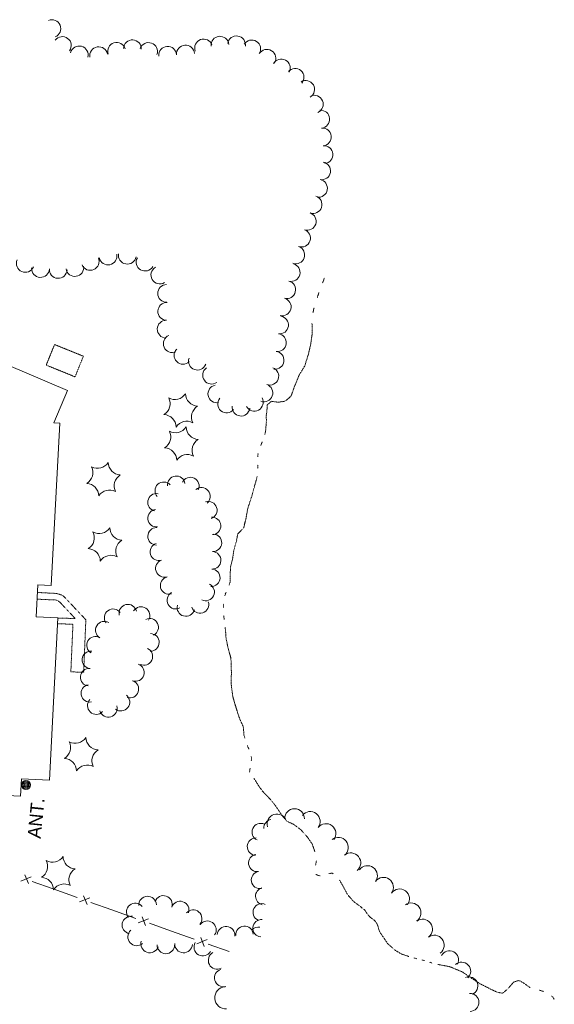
# Model space of a CAD drawing. Extents: x 189735 to 193282, y 257149 to 260388.
# Tile 23 of 31: x 191249 to 191490, y 259166 to 259609. Entities that reach past the tile are written whole.
import ezdxf
from ezdxf.enums import TextEntityAlignment as Align

# ---------------------------------------------------------------- set-up
doc = ezdxf.new("R2010")
doc.units = 0
doc.header["$MEASUREMENT"] = 0
doc.linetypes.add('Wisdot5', pattern=[0.1, 0.05, -0.05])
doc.linetypes.add('Wisdot6', pattern=[0.375, 0.125, -0.0625, 0.03125, -0.0625, 0.03125, -0.0625])
for name, color, linetype, lineweight in [('E_LAND_Vegetation', 3, 'Continuous', 15), ('E_MISCPROP', 30, 'Continuous', 15), ('E_MISCPROP_HvyLine', 241, 'Continuous', 25), ('E_MISCPROP_Railing', 30, 'Continuous', 15), ('E_PATH_Sidewalk', 2, 'Wisdot5', 15), ('E_WTR', 4, 'Wisdot6', 15)]:
    doc.layers.add(name, color=color, linetype=linetype, lineweight=lineweight)
doc.styles.add('Style-IGR_FONT_0', font='IGR_FONT_0.shx')

# ---------------------------------------------------------------- blocks, each defined once
blk = doc.blocks.new('POLE_2')
at = {"layer": 'E_MISCPROP', "lineweight": 0}
for centre, radius in [((-0.01, 0.02), 2.02), ((-0.01, 0.03), 1.52), ((0, -0.01), 1.01), ((0, 0), 0.502)]:
    blk.add_circle(centre, radius, dxfattribs=at)
blk = doc.blocks.new('ANT_1')
at = {"layer": 'E_MISCPROP', "lineweight": 0, "style": 'Style-IGR_FONT_0'}
blk.add_text('ANT.', height=6, rotation=359.9999, dxfattribs=at).set_placement((0.55, 2.61), align=Align.MIDDLE_LEFT)
blk = doc.blocks.new('PINEL')
at = {"layer": 'E_LAND_Vegetation', "lineweight": 0}
for centre, start, end in [((-8.23, 7.26), 275.2112, 0.9761), ((2.17, 10.66), 215.2112, 300.9761), ((10.31, 3.35), 155.2112, 240.9761), ((-10.49, -3.45), 335.2112, 60.9761), ((8.05, -7.36), 95.2112, 180.9761), ((-2.35, -10.75), 35.2112, 120.9761)]:
    blk.add_arc(centre, 5.72, start, end, dxfattribs=at)

msp = doc.modelspace()

# ---------------------------------------------------------------- linework, layer by layer
at = {"layer": 'E_LAND_Vegetation', "lineweight": 0}
for centre, radius, start, end in [((191263.91, 259605.38), 4.02, 292.4481, 112.4328), ((191268.61, 259597.79), 4.02, 323.4581, 143.4428), ((191300.13, 259596.3), 4.02, 356.9807, 176.9654), ((191332.17, 259596.65), 4.02, 20.2273, 200.212), ((191339.51, 259597.92), 4.02, 5.5426, 185.5272), ((191346.97, 259598.08), 4.02, 351.2617, 171.2464), ((191353.81, 259596.24), 4.02, 328.2882, 148.2729), ((191276.22, 259593.54), 4.02, 345.262, 165.2467), ((191284.97, 259593.19), 4.02, 9.6768, 189.6615), ((191293.04, 259595.13), 4.02, 17.3575, 197.3422), ((191307.4, 259595.08), 4.02, 340.689, 160.6737), ((191315.98, 259593.36), 4.02, 4.1451, 184.1298), ((191324, 259593.94), 4.02, 4.1451, 184.1298), ((191360.65, 259592.01), 4.02, 328.2882, 148.2729), ((191367.16, 259587.73), 4, 331.7355, 151.7202), ((191373.34, 259583.45), 4, 319.8336, 139.8183), ((191378.1, 259578.05), 4, 300.7593, 120.744), ((191382, 259571.38), 4, 293.574, 113.5587), ((191384.88, 259564.66), 4, 275.2846, 95.2692), ((191385.61, 259556.7), 4, 275.2846, 95.2692), ((191386.35, 259548.74), 4, 275.2846, 95.2692), ((191385.24, 259541.4), 4, 260.1662, 80.1509), ((191383.87, 259533.52), 4, 260.1662, 80.1509), ((191381.39, 259526.26), 4, 251.2939, 71.2786), ((191378.83, 259518.7), 4, 250.9634, 70.948), ((191376.22, 259511.15), 4, 250.9634, 70.948), ((191373.61, 259503.59), 4, 250.9634, 70.948), ((191281.16, 259500.67), 4, 203.5149, 23.4995), ((191289.17, 259503.08), 4, 192.3753, 12.36), ((191297.82, 259503.45), 4, 169.9768, 349.9615), ((191305.83, 259500.35), 4, 150.2409, 330.2255), ((191251.99, 259499.76), 4, 156.5825, 336.5672), ((191274.24, 259497.93), 4, 188.9942, 8.9788), ((191312.49, 259494.57), 4, 120.544, 300.5287), ((191371.56, 259495.69), 4, 255.5156, 75.5003), ((191258.79, 259497.5), 4, 176.8905, 356.8751), ((191266.77, 259497.07), 4, 176.8905, 356.8751), ((191315.52, 259486.28), 4, 90.801, 270.7857), ((191369.55, 259487.95), 4, 255.5156, 75.5003), ((191315.59, 259478.19), 4, 88.2227, 268.2074), ((191367.55, 259480.21), 4, 255.5156, 75.5003), ((191366.34, 259472.05), 4, 262.8077, 82.7924), ((191315.34, 259470.2), 4, 88.2227, 268.2074), ((191318.08, 259463.7), 4, 113.2652, 293.2499), ((191365.33, 259464.12), 4, 262.8077, 82.7924), ((191322.89, 259458.42), 4, 134.894, 314.8786), ((191364.33, 259456.19), 4, 262.8077, 82.7924), ((191329.38, 259455.79), 4, 160.2449, 340.2296), ((191335.76, 259449.52), 4, 125.8002, 305.7849), ((191361.96, 259449.05), 4, 250.3878, 70.3724), ((191338.14, 259441.06), 4, 101.168, 281.1527), ((191359.28, 259441.51), 4, 250.3878, 70.3724), ((191342.49, 259436.54), 4, 140.5431, 320.5277), ((191354.98, 259437.32), 4, 208.7186, 28.7033), ((191348.97, 259435.11), 4, 172.8035, 352.7882), ((191314.24, 259397.51), 3.93, 42.6235, 222.6082), ((191319.89, 259400.21), 3.93, 7.6074, 187.592), ((191326.23, 259399.64), 3.93, 334.5699, 154.5546), ((191310.95, 259392.29), 3.93, 79.2439, 259.2286), ((191331.23, 259394.99), 3.93, 309.8241, 129.8088), ((191334.29, 259388.76), 3.93, 288.1184, 108.1031), ((191311, 259385.12), 3.93, 96.1031, 276.0878), ((191335.98, 259381.69), 3.93, 273.2647, 93.2494), ((191311, 259377.02), 3.93, 88.9756, 268.9603), ((191336.38, 259374.06), 3.93, 267.3823, 87.367), ((191312.05, 259370.03), 3.93, 108.1413, 288.126), ((191336.02, 259366.22), 3.93, 267.3823, 87.367), ((191314.5, 259362.57), 3.93, 108.1413, 288.126), ((191335.66, 259358.37), 3.93, 267.3823, 87.367), ((191316.64, 259354.9), 3.93, 105.1377, 285.1224), ((191319.65, 259348.23), 3.93, 118.6195, 298.6041), ((191333.12, 259351.95), 3.93, 243.7692, 63.7538), ((191330.54, 259346.32), 3.93, 198.009, 17.9937), ((191291.47, 259340.39), 3.95, 36.6535, 216.6382), ((191298.09, 259342.44), 3.95, 12.81, 192.7947), ((191304.04, 259341.36), 3.95, 327.6433, 147.628), ((191324.2, 259344.97), 3.93, 165.1792, 345.1639), ((191287.5, 259334.81), 3.95, 59.9298, 239.9145), ((191307.9, 259336.08), 3.95, 296.6366, 116.6213), ((191283.54, 259327.98), 3.95, 59.9298, 239.9145), ((191308.23, 259329.29), 3.95, 269.2318, 89.2165), ((191281.45, 259321.47), 3.95, 84.4842, 264.4688), ((191305.27, 259322.96), 3.95, 244.6421, 64.6268), ((191280.69, 259313.61), 3.95, 84.4842, 264.4688), ((191301.51, 259315.74), 3.95, 251.5274, 71.5121), ((191299, 259308.25), 3.95, 251.5274, 71.5121), ((191280.97, 259306.38), 3.95, 100.8443, 280.829), ((191283.88, 259300.85), 3.95, 136.4655, 316.4502), ((191294.99, 259302.38), 3.95, 231.7642, 51.7489), ((191289.31, 259299.6), 3.95, 196.3906, 16.3753), ((191373.07, 259249.99), 4.46, 0.0407, 180.0407), ((191373.07, 259249.99), 4.46, 0.0407, 180.0407), ((191365.15, 259247.6), 4.46, 17.3715, 197.3715), ((191365.15, 259247.6), 4.46, 17.3715, 197.3715), ((191380.14, 259248.73), 4.46, 322.3397, 142.3397), ((191357.84, 259243.96), 3.9, 65.0898, 245.0745), ((191357.84, 259243.96), 3.9, 65.0898, 245.0745), ((191357.84, 259243.96), 3.9, 65.0898, 245.0745), ((191363.17, 259245.78), 3.9, 100.3253, 183.4223), ((191387.2, 259243.29), 4.46, 322.3397, 142.3397), ((191355.7, 259237.42), 3.9, 87.3397, 267.3244), ((191355.7, 259237.42), 3.9, 87.3397, 267.3244), ((191355.7, 259237.42), 3.9, 87.3397, 267.3244), ((191392.81, 259237.08), 4.46, 308.6933, 128.6933), ((191356.27, 259230.05), 3.9, 98.0132, 277.9979), ((191356.27, 259230.05), 3.9, 98.0132, 277.9979), ((191356.27, 259230.05), 3.9, 98.0132, 277.9979), ((191398.39, 259230.12), 4.46, 308.6933, 128.6933), ((191405.87, 259224.37), 4.46, 324.0817, 144.0817), ((191357.52, 259222.41), 3.9, 99.9365, 279.9212), ((191357.52, 259222.41), 3.9, 99.9365, 279.9212), ((191357.52, 259222.41), 3.9, 99.9365, 279.9212), ((191413.09, 259219.14), 4.46, 324.0817, 144.0817), ((191359.43, 259215.09), 3.9, 106.3411, 256.6789), ((191359.43, 259215.09), 3.9, 106.3411, 256.6789), ((191359.43, 259215.09), 3.9, 106.3411, 256.6789), ((191306.94, 259211.11), 3.97, 2.4775, 182.4621), ((191306.94, 259211.11), 3.97, 2.4775, 182.4621), ((191306.94, 259211.11), 3.97, 2.4775, 182.4621), ((191314.1, 259211.41), 3.97, 341.4493, 161.434), ((191314.1, 259211.41), 3.97, 341.4493, 161.434), ((191314.1, 259211.41), 3.97, 341.4493, 161.434), ((191420.31, 259213.9), 4.46, 324.0817, 144.0817), ((191301.4, 259208.04), 3.97, 38.5233, 218.508), ((191301.4, 259208.04), 3.97, 38.5233, 218.508), ((191301.4, 259208.04), 3.97, 38.5233, 218.508), ((191321.63, 259208.88), 3.97, 341.4493, 161.434), ((191321.63, 259208.88), 3.97, 341.4493, 161.434), ((191321.63, 259208.88), 3.97, 341.4493, 161.434), ((191358.29, 259207.89), 3.9, 65.0898, 245.0745), ((191358.29, 259207.89), 3.9, 65.0898, 245.0745), ((191425.47, 259207.63), 4.46, 304.7528, 124.7528), ((191299.49, 259202.17), 3.97, 79.056, 259.0407), ((191299.49, 259202.17), 3.97, 79.056, 259.0407), ((191299.49, 259202.17), 3.97, 79.056, 259.0407), ((191327.46, 259205), 3.97, 319.2044, 139.1891), ((191327.46, 259205), 3.97, 319.2044, 139.1891), ((191327.46, 259205), 3.97, 319.2044, 139.1891), ((191333.87, 259200.01), 3.97, 324.4699, 144.4546), ((191333.87, 259200.01), 3.97, 324.4699, 144.4546), ((191333.87, 259200.01), 3.97, 324.4699, 144.4546), ((191342.29, 259197.53), 3.97, 354.8788, 174.8635), ((191342.29, 259197.53), 3.97, 354.8788, 174.8635), ((191342.29, 259197.53), 3.97, 354.8788, 174.8635), ((191350.56, 259197.71), 3.97, 4.8336, 184.8183), ((191350.56, 259197.71), 3.97, 4.8336, 184.8183), ((191350.56, 259197.71), 3.97, 4.8336, 184.8183), ((191356.78, 259197.28), 3.97, 79.734, 136.8094), ((191358.19, 259200.69), 3.9, 85.0898, 265.0745), ((191358.19, 259200.69), 3.9, 85.0898, 265.0745), ((191430.66, 259200.31), 4.46, 306.4055, 126.4055), ((191302.08, 259196.82), 3.97, 132.0603, 312.045), ((191302.08, 259196.82), 3.97, 132.0603, 312.045), ((191302.08, 259196.82), 3.97, 132.0603, 312.045), ((191435.95, 259193.13), 4.46, 306.4055, 126.4055), ((191307.92, 259193.65), 3.97, 161.6366, 341.6213), ((191307.92, 259193.65), 3.97, 161.6366, 341.6213), ((191307.92, 259193.65), 3.97, 161.6366, 341.6213), ((191315.18, 259193.23), 3.97, 178.8217, 358.8064), ((191315.18, 259193.23), 3.97, 178.8217, 358.8064), ((191315.18, 259193.23), 3.97, 178.8217, 358.8064), ((191323.15, 259193.62), 3.97, 177.5569, 357.5416), ((191323.15, 259193.62), 3.97, 177.5569, 357.5416), ((191323.15, 259193.62), 3.97, 177.5569, 357.5416), ((191331.81, 259192.24), 3.97, 150.1437, 330.1284), ((191331.81, 259192.24), 3.97, 150.1437, 330.1284), ((191331.81, 259192.24), 3.97, 150.1437, 330.1284), ((191338.25, 259186.25), 3.97, 118.0263, 298.011), ((191338.25, 259186.25), 3.97, 118.0263, 298.011), ((191338.25, 259186.25), 3.97, 118.0263, 298.011), ((191442.79, 259186.49), 4.08, 332.0558, 152.0558), ((191448.23, 259181.37), 4.08, 313.1943, 133.1943), ((191341.02, 259178.36), 3.97, 105.9416, 285.9262), ((191341.02, 259178.36), 3.97, 105.9416, 285.9262), ((191341.02, 259178.36), 3.97, 105.9416, 285.9262), ((191451.44, 259174.79), 4.08, 291.1103, 111.1103), ((191342.21, 259169.42), 5.01, 93.7631, 273.7631), ((191342.21, 259169.42), 5.01, 93.7631, 273.7631), ((191342.21, 259169.42), 5.01, 93.7631, 273.7631), ((191451.94, 259167.34), 4.08, 271.6009, 91.6009)]:
    msp.add_arc(centre, radius, start, end, dxfattribs=at)
at = {"layer": 'E_MISCPROP_HvyLine', "lineweight": 13, "flags": 128}
for points in [[(191264.76, 259427.99), (191270.97, 259442.53), (191270.97, 259442.53), (191270.97, 259442.53), (191234.18, 259458.21), (191234.18, 259458.21), (191222.2, 259430.19)], [(191264.76, 259427.99), (191267.42, 259427.86), (191267.42, 259427.86), (191267.42, 259427.86), (191263.66, 259354.88), (191263.66, 259354.88), (191257.66, 259355.19), (191256.92, 259340.82), (191256.92, 259340.82), (191256.92, 259340.82), (191266.55, 259340.32), (191266.55, 259340.32), (191262.79, 259267.32), (191262.79, 259267.32), (191250.27, 259267.96), (191249.87, 259260.11), (191249.87, 259260.11), (191222.34, 259261.53)]]:
    msp.add_lwpolyline(points, dxfattribs=at)
at = {"layer": 'E_MISCPROP_Railing', "lineweight": 0}
for p, q in [((191254.6, 259223.76), (191249.99, 259221.95)), ((191253.35, 259220.76), (191251.77, 259224.7)), ((191280.97, 259214.36), (191276.36, 259212.55)), ((191280.97, 259214.36), (191276.36, 259212.55)), ((191279.72, 259211.36), (191278.14, 259215.3)), ((191279.72, 259211.36), (191278.14, 259215.3)), ((191306.08, 259201.96), (191304.51, 259205.9)), ((191306.08, 259201.96), (191304.51, 259205.9)), ((191306.08, 259201.96), (191304.51, 259205.9)), ((191307.34, 259204.96), (191302.73, 259203.15)), ((191307.34, 259204.96), (191302.73, 259203.15)), ((191307.34, 259204.96), (191302.73, 259203.15)), ((191333.71, 259195.57), (191329.1, 259193.75)), ((191333.71, 259195.57), (191329.1, 259193.75)), ((191333.71, 259195.57), (191329.1, 259193.75)), ((191332.45, 259192.56), (191330.88, 259196.5)), ((191332.45, 259192.56), (191330.88, 259196.5)), ((191332.45, 259192.56), (191330.88, 259196.5))]:
    msp.add_line(p, q, dxfattribs=at)
at = {"layer": 'E_MISCPROP_Railing', "lineweight": 0, "flags": 128}
for points in [[(191264.54, 259218.37), (191255.11, 259221.73)], [(191264.54, 259218.37), (191255.11, 259221.73)], [(191275.25, 259214.55), (191264.54, 259218.37)], [(191275.25, 259214.55), (191264.54, 259218.37)], [(191290.91, 259208.97), (191281.48, 259212.33)], [(191290.91, 259208.97), (191281.48, 259212.33)], [(191301.62, 259205.15), (191290.91, 259208.97)], [(191301.62, 259205.15), (191290.91, 259208.97)], [(191301.62, 259205.15), (191290.91, 259208.97)], [(191317.27, 259199.57), (191307.85, 259202.93)], [(191317.27, 259199.57), (191307.85, 259202.93)], [(191317.27, 259199.57), (191307.85, 259202.93)], [(191327.99, 259195.75), (191317.27, 259199.57)], [(191327.99, 259195.75), (191317.27, 259199.57)], [(191327.99, 259195.75), (191317.27, 259199.57)], [(191343.64, 259190.17), (191334.22, 259193.53)], [(191343.64, 259190.17), (191334.22, 259193.53)], [(191343.64, 259190.17), (191334.22, 259193.53)]]:
    msp.add_lwpolyline(points, dxfattribs=at)
at = {"layer": 'E_PATH_Sidewalk', "lineweight": 0, "flags": 128}
msp.add_lwpolyline([(191261.37, 259454.04), (191274.32, 259448.75), (191278.1, 259458.01), (191265.14, 259463.29)], close=True, dxfattribs=at)
for points in [[(191257.48, 259351.75), (191265.9, 259351.31), (191267.91, 259350.75), (191269.28, 259349.99), (191279.2, 259339.47), (191278.21, 259315.86), (191272.44, 259316.03), (191273.4, 259337.45), (191266.42, 259337.69)], [(191266.55, 259340.26), (191274.42, 259340.01), (191267.46, 259347.44), (191266.07, 259348.34), (191257.33, 259348.73)]]:
    msp.add_lwpolyline(points, dxfattribs=at)
at = {"layer": 'E_WTR', "lineweight": 0, "flags": 128}
for points in [[(191385.71, 259491.1), (191386.54, 259493.34)], [(191383.29, 259484.37), (191384.05, 259486.63)], [(191381.33, 259477.49), (191381.89, 259479.81)], [(191371.47, 259440), (191372.98, 259444.18), (191375.14, 259449.52), (191377.67, 259453.65), (191379.24, 259458.66), (191380.35, 259463.42), (191381.04, 259468.29), (191380.92, 259472.78)], [(191359.67, 259422.8), (191360.04, 259424.06), (191360.44, 259429.11), (191360.29, 259430.88), (191360.64, 259433.18), (191360.8, 259436.14), (191362.66, 259437.74), (191365.72, 259437.32), (191368.84, 259437.79), (191371.47, 259440)], [(191357.86, 259417.83), (191358.52, 259419.46)], [(191356.61, 259412.73), (191356.63, 259414.01), (191356.77, 259414.47)], [(191356.5, 259407.44), (191356.56, 259409.2)], [(191349.03, 259379.62), (191350.16, 259380.76), (191351.24, 259385.05), (191352.03, 259389.51), (191353.89, 259395.23), (191355.36, 259400.58), (191356.25, 259403.93)], [(191343.6, 259355.1), (191344.05, 259356.27), (191344.24, 259363.02), (191345.16, 259366.74), (191345.83, 259370.99), (191346.95, 259374.86), (191347.56, 259378.14), (191349.03, 259379.62)], [(191341.72, 259350.16), (191341.89, 259350.93), (191342.28, 259351.83)], [(191341.06, 259344.94), (191341.09, 259346.7)], [(191341.41, 259339.66), (191341.39, 259339.83), (191341.25, 259341.42)], [(191344.53, 259310.87), (191344.49, 259311.24), (191344.68, 259315.44), (191344.46, 259322.16), (191343.17, 259326.79), (191342.28, 259330.91), (191342.05, 259334.46), (191341.84, 259336.16)], [(191350.71, 259286.22), (191350.33, 259287.55), (191350.01, 259291.37), (191348.5, 259294.67), (191347.69, 259296.94), (191346.17, 259301.9), (191345.29, 259304.98), (191344.53, 259310.87)], [(191350.71, 259286.22), (191350.33, 259287.55), (191350.01, 259291.37), (191348.5, 259294.67), (191347.69, 259296.94), (191346.17, 259301.9), (191345.29, 259304.98), (191344.53, 259310.87)], [(191352.54, 259281.26), (191351.84, 259282.89)], [(191352.54, 259281.26), (191351.84, 259282.89)], [(191352.54, 259281.26), (191351.84, 259282.89)], [(191353.62, 259276.16), (191353.76, 259277.05), (191353.54, 259277.89)], [(191353.62, 259276.16), (191353.76, 259277.05), (191353.54, 259277.89)], [(191353.62, 259276.16), (191353.76, 259277.05), (191353.54, 259277.89)], [(191352.87, 259270.94), (191352.83, 259270.99), (191353.07, 259272.67)], [(191352.87, 259270.94), (191352.83, 259270.99), (191353.07, 259272.67)], [(191352.87, 259270.94), (191352.83, 259270.99), (191353.07, 259272.67)], [(191363.27, 259257.35), (191361.35, 259259.62), (191358.95, 259262.03), (191356.93, 259264.74), (191355.5, 259267.1), (191354.83, 259268.01)], [(191363.27, 259257.35), (191361.35, 259259.62), (191358.95, 259262.03), (191356.93, 259264.74), (191355.5, 259267.1), (191354.83, 259268.01)], [(191363.27, 259257.35), (191361.35, 259259.62), (191358.95, 259262.03), (191356.93, 259264.74), (191355.5, 259267.1), (191354.83, 259268.01)], [(191363.27, 259257.35), (191364.17, 259256.29), (191367.7, 259251.09), (191369.89, 259248.73), (191372.54, 259247.51), (191375.76, 259245.17), (191378.87, 259241.72), (191381.06, 259238.54), (191382.17, 259235.2), (191382.18, 259235.1)], [(191382.9, 259231.04), (191382.53, 259229.02)], [(191382.69, 259224.92), (191382.7, 259224.87), (191384.4, 259224.26), (191384.6, 259224.28)], [(191388.53, 259225.32), (191389.99, 259225.49), (191390.48, 259225.15)], [(191393.34, 259222.31), (191394.24, 259220.76), (191396.92, 259215.84), (191399.66, 259212.7), (191401.71, 259211.22), (191404.66, 259208.86), (191405.92, 259206.98), (191407.13, 259205.64), (191409.03, 259204.22), (191410.27, 259202.6), (191411.31, 259199.19)], [(191411.31, 259199.19), (191414.95, 259193.81), (191418.13, 259190.96), (191421.01, 259189.18), (191424.22, 259188.08), (191424.48, 259188.01)], [(191426.84, 259187.33), (191427.71, 259187.07), (191428.02, 259187)], [(191430.41, 259186.43), (191431.61, 259186.15)], [(191433.94, 259185.38), (191435.11, 259185)], [(191437.5, 259184.44), (191439.79, 259184.01), (191443.11, 259183.35), (191448.51, 259181.08), (191453.67, 259177.58)], [(191479.09, 259173.99), (191478.95, 259174.03), (191476.02, 259176.16), (191473.96, 259177.26), (191471.6, 259176.44), (191468.91, 259173.32), (191466.62, 259171.47), (191464.32, 259171.89), (191461.14, 259173.38), (191456.48, 259175.77), (191453.67, 259177.58)], [(191485.06, 259172.22), (191483.68, 259172.73), (191483.1, 259172.89)], [(191489.93, 259168.61), (191489.17, 259169.87), (191488.66, 259170.2)]]:
    msp.add_lwpolyline(points, dxfattribs=at)

# ---------------------------------------------------------------- block references
at = {"layer": 'E_LAND_Vegetation', "lineweight": 0}
for p, rotation in [((191321.86, 259433.76), 86.03296840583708), ((191322.16, 259418.81), 86.0329683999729), ((191287.1, 259402.8), 86.03296902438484), ((191287.79, 259373.45), 86.03296901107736), ((191277.07, 259279.11), 86.0329691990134), ((191266.75, 259225.61), 86.03296938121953), ((191266.75, 259225.61), 86.03296938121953)]:
    msp.add_blockref('PINEL', p, dxfattribs=dict(at, rotation=rotation))
at = {"layer": 'E_MISCPROP', "lineweight": 0}
for name, p, xscale, yscale, zscale, rotation in [('POLE_2', (191252.26, 259265.18), 1.000001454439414, 1.000001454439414, 1.000001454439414, 86.2723137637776), ('ANT_1', (191258.41, 259240.35), 0.9999982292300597, 0.9999982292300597, 0.9999982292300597, 84.20841650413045)]:
    msp.add_blockref(name, p, dxfattribs=dict(at, xscale=xscale, yscale=yscale, zscale=zscale, rotation=rotation))

doc.saveas('drawing.dxf')
